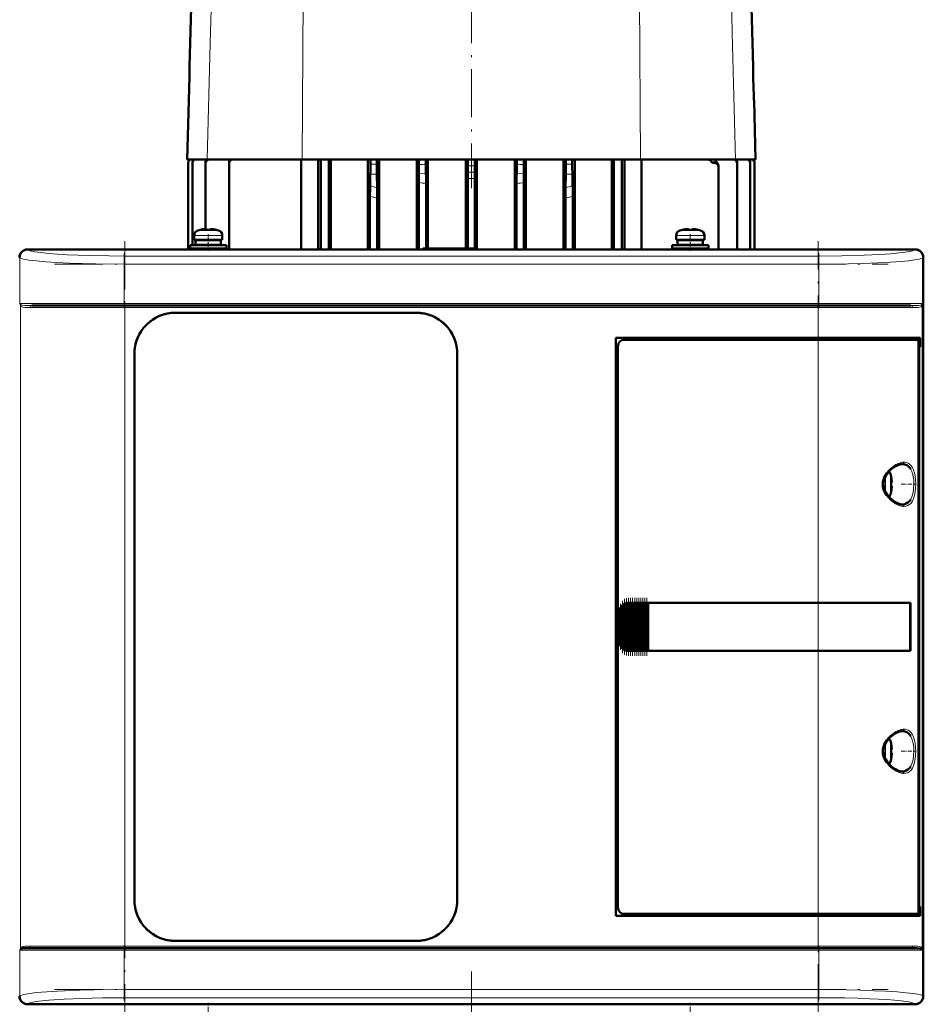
# Model space of a CAD drawing. Extents: x -1358 to 1757, y -1516 to 612.
# Tile 60 of 82: x 184 to 409, y 146 to 391. Entities that reach past the tile are written whole.
import ezdxf

# ---------------------------------------------------------------- set-up
doc = ezdxf.new("R2010")
doc.units = 0
doc.linetypes.add('DASHDOT', pattern=[18.5, 12, -3, 0.5, -3])

msp = doc.modelspace()

# ---------------------------------------------------------------- linework, layer by layer
at = {"color": 7, "linetype": 'DASHDOT', "lineweight": 18}
for p, q in [((296.78, 415.41), (296.78, 348.73)), ((210.49, 335.55), (210.49, 143.5)), ((383.09, 143.5), (383.09, 335.55)), ((193.03, 329.88), (400.56, 329.88)), ((400.56, 320.03), (193.02, 320.03)), ((193.23, 319.03), (400.35, 319.03)), ((400.35, 160.03), (193.23, 160.03)), ((193.03, 159.03), (400.56, 159.03)), ((296.79, 153.71), (296.79, 55.63)), ((193.03, 149.18), (400.56, 149.18))]:
    msp.add_line(p, q, dxfattribs=at)
at = {"color": 7, "lineweight": 50}
for p, q in [((227.26, 402.86), (226.64, 379.06)), ((366.3, 402.86), (366.93, 379.06)), ((226.42, 370.48), (226.03, 355.88)), ((367.15, 370.48), (367.53, 355.88)), ((226.03, 355.88), (231.03, 355.88)), ((231.03, 355.88), (254.65, 355.88)), ((254.43, 333.53), (254.43, 355.88)), ((254.65, 355.88), (271.65, 355.88)), ((258.65, 333.53), (258.65, 355.88)), ((259.28, 355.88), (259.28, 333.53)), ((261.28, 333.53), (261.28, 355.88)), ((261.82, 333.53), (261.82, 355.88)), ((271.01, 333.53), (271.01, 355.88)), ((271.65, 355.88), (271.66, 355.88)), ((273.24, 355.88), (271.65, 355.88)), ((271.65, 355.88), (271.65, 355.88)), ((271.66, 355.88), (273.23, 355.88)), ((271.66, 355.88), (271.66, 354.72)), ((273.23, 355.88), (273.23, 354.72)), ((273.24, 355.88), (273.23, 355.88)), ((273.24, 355.88), (283.75, 355.88)), ((273.24, 355.88), (273.24, 355.88)), ((273.83, 333.53), (273.83, 355.88)), ((283.23, 344.52), (283.23, 355.88)), ((283.75, 355.9), (283.75, 355.89)), ((283.75, 355.9), (283.75, 355.88)), ((285.48, 355.9), (283.75, 355.9)), ((283.75, 355.89), (285.47, 355.89)), ((283.75, 355.89), (283.75, 354.69)), ((285.48, 355.9), (285.47, 355.89)), ((285.47, 355.89), (285.47, 354.71)), ((285.48, 355.9), (285.48, 355.88)), ((285.48, 355.88), (295.89, 355.88)), ((285.98, 333.78), (285.98, 355.88)), ((295.41, 333.78), (295.41, 355.88)), ((295.89, 355.9), (295.9, 355.9)), ((295.89, 355.9), (295.89, 355.88)), ((295.89, 355.9), (297.67, 355.9)), ((297.67, 355.9), (295.9, 355.9)), ((295.9, 355.9), (295.9, 354.29)), ((297.67, 355.9), (297.67, 354.29)), ((297.67, 355.9), (297.67, 355.9)), ((297.67, 355.9), (297.67, 355.88)), ((297.67, 355.88), (308.09, 355.88)), ((298.15, 333.52), (298.15, 355.88)), ((307.58, 333.53), (307.58, 355.88)), ((308.09, 355.9), (308.09, 355.89)), ((308.09, 355.9), (308.09, 355.88)), ((308.09, 355.9), (309.82, 355.9)), ((308.09, 355.89), (309.81, 355.89)), ((308.09, 355.89), (308.09, 354.71)), ((309.82, 355.9), (309.81, 355.89)), ((309.81, 355.89), (309.81, 354.69)), ((309.82, 355.9), (309.82, 355.88)), ((309.82, 355.88), (320.33, 355.88)), ((310.34, 333.53), (310.34, 355.88)), ((319.73, 333.53), (319.73, 355.88)), ((320.33, 355.88), (320.34, 355.88)), ((320.33, 355.88), (320.33, 355.88)), ((320.33, 355.88), (321.92, 355.88)), ((320.34, 355.88), (321.91, 355.88)), ((320.34, 355.88), (320.34, 354.72)), ((321.91, 355.88), (321.91, 354.72)), ((321.92, 355.88), (321.91, 355.88)), ((321.92, 355.88), (321.92, 355.88)), ((321.92, 355.88), (338.91, 355.88)), ((322.55, 333.53), (322.55, 355.88)), ((331.74, 333.53), (331.74, 355.88)), ((332.28, 333.53), (332.28, 355.88)), ((334.28, 355.88), (334.28, 333.53)), ((334.92, 355.88), (334.92, 333.53)), ((338.91, 355.88), (362.53, 355.88)), ((339.14, 333.53), (339.14, 355.88)), ((362.53, 355.88), (367.53, 355.88)), ((226.28, 333.53), (226.28, 355.01)), ((226.28, 355.01), (226.28, 355.01)), ((227.34, 355.07), (227.34, 354.95)), ((227.34, 334.58), (227.34, 354.95)), ((230.62, 354.92), (230.62, 355.14)), ((230.62, 338.58), (230.62, 354.92)), ((236.47, 354.91), (236.47, 355.22)), ((236.47, 333.53), (236.47, 354.91)), ((357.12, 355.05), (357.19, 355.05)), ((358.28, 354.06), (358.28, 354.34)), ((358.28, 333.53), (358.28, 354.06)), ((362.95, 354.92), (362.95, 355.14)), ((362.95, 333.53), (362.95, 354.92)), ((366.22, 355.07), (366.22, 354.95)), ((366.22, 333.53), (366.22, 354.95)), ((367.28, 355.01), (367.28, 355.01)), ((367.28, 333.53), (367.28, 355.01)), ((271.63, 352.22), (271.57, 349.35)), ((273.25, 352.22), (273.32, 348.93)), ((295.88, 351.17), (295.88, 333.78)), ((297.68, 351.17), (297.68, 333.78)), ((320.31, 352.22), (320.25, 348.93)), ((321.93, 352.22), (321.99, 349.35)), ((283.72, 333.53), (283.72, 350.14)), ((285.51, 333.78), (285.51, 349.94)), ((308.05, 349.94), (308.05, 333.53)), ((309.85, 350.14), (309.85, 333.53)), ((271.55, 333.53), (271.55, 346.71)), ((273.34, 333.53), (273.34, 346.29)), ((320.22, 346.29), (320.22, 333.53)), ((322.02, 346.71), (322.02, 333.53)), ((283.22, 344.15), (283.23, 344.52)), ((283.23, 341.89), (283.22, 342.26)), ((283.23, 333.53), (283.23, 341.89)), ((229.37, 338.41), (229.36, 338.42)), ((230.79, 338.41), (230.79, 338.56)), ((231.79, 338.41), (231.79, 338.56)), ((233.22, 338.42), (233.21, 338.41)), ((349.37, 338.41), (349.36, 338.42)), ((350.79, 338.41), (350.79, 338.56)), ((351.79, 338.41), (351.79, 338.56)), ((353.22, 338.42), (353.21, 338.41)), ((227.79, 337.01), (227.79, 335.88)), ((234.79, 337.01), (234.79, 335.88)), ((347.79, 337.01), (347.79, 335.88)), ((354.79, 337.01), (354.79, 335.88)), ((186.29, 333.53), (194.14, 333.53)), ((407.27, 333.5), (186.31, 333.5)), ((194.14, 333.53), (194.15, 333.5)), ((194.14, 333.52), (198.44, 333.52)), ((198.44, 333.53), (296.14, 333.53)), ((198.44, 333.5), (198.44, 333.53)), ((226.79, 334.58), (231.29, 334.58)), ((226.79, 334.58), (226.79, 333.78)), ((226.79, 333.78), (231.29, 333.78)), ((227.34, 333.53), (227.34, 333.78)), ((231.29, 335.88), (227.79, 335.88)), ((228.14, 335.78), (231.29, 335.78)), ((228.14, 334.68), (228.14, 335.78)), ((228.14, 334.68), (231.29, 334.68)), ((229.29, 335.78), (229.29, 335.88)), ((229.29, 334.58), (229.29, 334.68)), ((229.29, 333.53), (229.29, 333.78)), ((231.29, 335.88), (234.79, 335.88)), ((234.44, 335.78), (231.29, 335.78)), ((234.44, 334.68), (231.29, 334.68)), ((231.29, 334.58), (235.79, 334.58)), ((231.29, 333.78), (235.79, 333.78)), ((233.29, 335.88), (233.29, 335.78)), ((233.29, 334.68), (233.29, 334.58)), ((233.29, 333.78), (233.29, 333.53)), ((234.44, 335.78), (234.44, 334.68)), ((235.79, 334.58), (235.79, 333.78)), ((284.79, 333.78), (284.54, 333.53)), ((297.79, 333.78), (284.79, 333.78)), ((296.14, 333.53), (296.15, 333.5)), ((296.14, 333.52), (300.44, 333.52)), ((297.79, 333.78), (298.05, 333.52)), ((300.44, 333.53), (395.14, 333.53)), ((300.44, 333.5), (300.44, 333.53)), ((346.79, 334.58), (351.29, 334.58)), ((346.79, 334.58), (346.79, 333.78)), ((346.79, 333.78), (351.29, 333.78)), ((351.29, 335.88), (347.79, 335.88)), ((348.14, 335.78), (351.29, 335.78)), ((348.14, 334.68), (348.14, 335.78)), ((348.14, 334.68), (351.29, 334.68)), ((349.29, 335.78), (349.29, 335.88)), ((349.29, 334.58), (349.29, 334.68)), ((349.29, 333.53), (349.29, 333.78)), ((351.29, 335.88), (354.79, 335.88)), ((354.44, 335.78), (351.29, 335.78)), ((354.44, 334.68), (351.29, 334.68)), ((355.79, 334.58), (351.29, 334.58)), ((355.79, 333.78), (351.29, 333.78)), ((353.29, 335.88), (353.29, 335.78)), ((353.29, 334.68), (353.29, 334.58)), ((353.29, 333.78), (353.29, 333.53)), ((354.44, 335.78), (354.44, 334.68)), ((355.79, 334.58), (355.79, 333.78)), ((395.14, 333.53), (395.15, 333.5)), ((395.14, 333.52), (399.44, 333.52)), ((399.44, 333.53), (407.29, 333.53)), ((399.44, 333.5), (399.44, 333.53)), ((409.26, 147.55), (409.26, 331.5)), ((409.29, 331.53), (409.29, 323.68)), ((409.29, 323.68), (409.26, 323.67)), ((409.29, 323.68), (409.29, 319.38)), ((187.38, 319.53), (210.49, 319.53)), ((210.49, 319.53), (383.09, 319.53)), ((383.09, 319.53), (406.21, 319.53)), ((409.26, 319.38), (409.29, 319.38)), ((409.29, 319.38), (409.29, 245.68)), ((223.09, 317.73), (283.09, 317.73)), ((223.09, 317.73), (283.09, 317.73)), ((332.79, 167.53), (332.79, 311.53)), ((332.79, 311.53), (383.09, 311.53)), ((408.5, 311.53), (383.09, 311.53)), ((408.19, 311.53), (408.19, 311.03)), ((408.5, 309.23), (408.5, 311.53)), ((333.29, 309.53), (333.29, 169.52)), ((383.09, 311.03), (334.79, 311.03)), ((383.09, 311.03), (407.84, 311.03)), ((408.19, 311.03), (407.85, 311.03)), ((408.13, 168.99), (408.13, 310.06)), ((408.13, 309.23), (408.5, 309.23)), ((408.13, 309.19), (408.26, 309.19)), ((408.5, 309.23), (408.26, 309.19)), ((408.26, 309.19), (408.26, 169.86)), ((212.89, 171.53), (212.89, 307.53)), ((293.29, 307.53), (293.29, 171.53)), ((293.29, 307.53), (293.29, 171.53)), ((401.26, 276.95), (401.27, 276.96)), ((401.41, 275.53), (401.26, 275.53)), ((401.41, 274.53), (401.26, 274.53)), ((401.27, 273.1), (401.26, 273.1)), ((334.81, 245.23), (334.97, 245.32)), ((335.18, 233.64), (335.18, 245.42)), ((335.32, 245.45), (335.48, 245.49)), ((335.69, 245.52), (335.83, 245.53)), ((335.69, 233.53), (335.69, 245.52)), ((335.86, 245.53), (335.8, 245.53)), ((335.86, 245.53), (335.83, 245.53)), ((335.86, 245.53), (335.99, 245.53)), ((336.2, 245.53), (335.99, 245.53)), ((336.2, 233.53), (336.2, 245.53)), ((336.34, 245.53), (336.2, 245.53)), ((336.34, 245.53), (336.42, 245.53)), ((336.42, 245.53), (336.5, 245.53)), ((336.71, 245.53), (336.5, 245.53)), ((336.71, 233.53), (336.71, 245.53)), ((336.85, 245.53), (336.71, 245.53)), ((336.85, 245.53), (336.93, 245.53)), ((336.93, 245.53), (337.01, 245.53)), ((337.22, 245.53), (337.01, 245.53)), ((337.22, 233.53), (337.22, 245.53)), ((337.36, 245.53), (337.22, 245.53)), ((337.36, 245.53), (337.44, 245.53)), ((337.44, 245.53), (337.52, 245.53)), ((337.73, 245.53), (337.52, 245.53)), ((337.73, 233.53), (337.73, 245.53)), ((337.87, 245.53), (337.73, 245.53)), ((337.87, 245.53), (337.95, 245.53)), ((337.95, 245.53), (338.03, 245.53)), ((338.24, 245.53), (338.03, 245.53)), ((338.24, 233.53), (338.24, 245.53)), ((338.38, 245.53), (338.24, 245.53)), ((338.38, 245.53), (338.46, 245.53)), ((338.46, 245.53), (338.54, 245.53)), ((338.75, 245.53), (338.54, 245.53)), ((338.75, 233.53), (338.75, 245.53)), ((338.89, 245.53), (338.75, 245.53)), ((338.89, 245.53), (338.97, 245.53)), ((338.97, 245.53), (339.05, 245.53)), ((339.26, 245.53), (339.05, 245.53)), ((339.26, 233.53), (339.26, 245.53)), ((339.4, 245.53), (339.26, 245.53)), ((339.4, 245.53), (339.48, 245.53)), ((339.48, 245.53), (339.56, 245.53)), ((339.77, 245.53), (339.56, 245.53)), ((339.77, 233.53), (339.77, 245.53)), ((339.91, 245.53), (339.77, 245.53)), ((339.91, 245.53), (339.99, 245.53)), ((339.99, 245.53), (340.07, 245.53)), ((340.28, 245.53), (340.07, 245.53)), ((340.28, 233.53), (340.28, 245.53)), ((340.42, 245.53), (340.28, 245.53)), ((340.42, 245.53), (340.49, 245.53)), ((340.49, 245.53), (340.58, 245.53)), ((340.75, 245.53), (340.58, 245.53)), ((340.75, 245.53), (340.75, 233.53)), ((340.79, 245.53), (340.75, 245.53)), ((340.79, 245.53), (383.09, 245.53)), ((340.82, 245.5), (340.79, 245.53)), ((340.82, 245.5), (383.09, 245.5)), ((340.82, 233.55), (340.82, 245.5)), ((340.82, 245.5), (383.09, 245.5)), ((406.08, 245.53), (383.09, 245.53)), ((385.06, 245.5), (383.09, 245.5)), ((385.03, 245.5), (383.09, 245.5)), ((389.46, 245.5), (385.03, 245.5)), ((392.15, 245.5), (389.46, 245.5)), ((399.74, 245.49), (392.81, 245.5)), ((406.08, 245.53), (405.76, 245.47)), ((406.01, 233.58), (406.01, 245.47)), ((406.08, 245.53), (406.08, 233.53)), ((409.29, 245.68), (409.26, 245.67)), ((409.29, 245.68), (409.29, 241.38)), ((333.79, 235.53), (333.79, 243.53)), ((334.16, 234.43), (334.16, 244.62)), ((334.3, 244.79), (334.46, 244.95)), ((334.67, 233.9), (334.67, 245.15)), ((409.26, 241.38), (409.29, 241.38)), ((409.29, 241.38), (409.29, 159.68)), ((334.46, 234.1), (334.3, 234.26)), ((334.97, 233.74), (334.81, 233.82)), ((335.48, 233.56), (335.32, 233.6)), ((335.83, 233.53), (335.69, 233.53)), ((335.86, 233.53), (335.8, 233.53)), ((335.83, 233.53), (335.86, 233.53)), ((335.86, 233.53), (335.99, 233.53)), ((336.2, 233.53), (335.99, 233.53)), ((336.34, 233.53), (336.2, 233.53)), ((336.34, 233.53), (336.42, 233.53)), ((336.42, 233.53), (336.5, 233.53)), ((336.71, 233.53), (336.5, 233.53)), ((336.85, 233.53), (336.71, 233.53)), ((336.85, 233.53), (336.93, 233.53)), ((336.93, 233.53), (337.01, 233.53)), ((337.22, 233.53), (337.01, 233.53)), ((337.36, 233.53), (337.22, 233.53)), ((337.36, 233.53), (337.44, 233.53)), ((337.44, 233.53), (337.52, 233.53)), ((337.73, 233.53), (337.52, 233.53)), ((337.87, 233.53), (337.73, 233.53)), ((337.87, 233.53), (337.95, 233.53)), ((337.95, 233.53), (338.03, 233.53)), ((338.24, 233.53), (338.03, 233.53)), ((338.38, 233.53), (338.24, 233.53)), ((338.38, 233.53), (338.46, 233.53)), ((338.46, 233.53), (338.54, 233.53)), ((338.75, 233.53), (338.54, 233.53)), ((338.89, 233.53), (338.75, 233.53)), ((338.89, 233.53), (338.97, 233.53)), ((338.97, 233.53), (339.05, 233.53)), ((339.26, 233.53), (339.05, 233.53)), ((339.4, 233.53), (339.26, 233.53)), ((339.4, 233.53), (339.48, 233.53)), ((339.48, 233.53), (339.56, 233.53)), ((339.77, 233.53), (339.56, 233.53)), ((339.91, 233.53), (339.77, 233.53)), ((339.91, 233.53), (339.99, 233.53)), ((339.99, 233.53), (340.07, 233.53)), ((340.28, 233.53), (340.07, 233.53)), ((340.42, 233.53), (340.28, 233.53)), ((340.42, 233.53), (340.49, 233.53)), ((340.49, 233.53), (340.58, 233.53)), ((340.75, 233.53), (340.58, 233.53)), ((340.75, 233.53), (340.79, 233.53)), ((340.79, 233.53), (340.82, 233.55)), ((383.09, 233.53), (340.79, 233.53)), ((340.82, 233.55), (383.09, 233.55)), ((383.09, 233.55), (385.06, 233.55)), ((406.08, 233.53), (383.09, 233.53)), ((385.03, 233.55), (388.82, 233.55)), ((389.46, 233.55), (392.15, 233.55)), ((392.15, 233.55), (392.32, 233.55)), ((406.08, 233.53), (405.76, 233.58)), ((401.26, 210.45), (401.27, 210.46)), ((401.41, 209.03), (401.26, 209.03)), ((401.41, 208.03), (401.26, 208.03)), ((401.27, 206.6), (401.26, 206.6)), ((408.13, 169.86), (408.26, 169.86)), ((408.5, 169.83), (408.13, 169.83)), ((408.26, 169.86), (408.5, 169.83)), ((408.5, 167.53), (408.5, 169.83)), ((383.09, 167.53), (332.79, 167.53)), ((334.79, 168.03), (383.09, 168.03)), ((407.84, 168.03), (383.09, 168.03)), ((383.09, 167.53), (408.5, 167.53)), ((407.85, 168.03), (408.19, 168.03)), ((408.19, 168.03), (408.19, 167.53)), ((187.38, 159.53), (210.49, 159.53)), ((383.09, 159.53), (210.49, 159.53)), ((283.09, 161.33), (223.09, 161.33)), ((406.21, 159.53), (383.09, 159.53)), ((409.29, 159.68), (409.26, 159.67)), ((409.29, 159.68), (409.29, 155.38)), ((409.26, 155.38), (409.29, 155.38)), ((409.29, 155.38), (409.29, 147.53)), ((194.14, 145.53), (186.29, 145.53)), ((407.27, 145.55), (186.31, 145.55)), ((194.15, 145.55), (194.14, 145.53)), ((198.44, 145.53), (194.14, 145.53)), ((198.44, 145.53), (198.44, 145.55)), ((296.14, 145.53), (198.44, 145.53)), ((296.15, 145.55), (296.14, 145.53)), ((300.44, 145.53), (296.14, 145.53)), ((300.44, 145.53), (300.44, 145.55)), ((395.14, 145.53), (300.44, 145.53)), ((395.15, 145.55), (395.14, 145.53)), ((399.44, 145.53), (395.14, 145.53)), ((399.44, 145.53), (399.44, 145.55)), ((407.29, 145.53), (399.44, 145.53))]:
    msp.add_line(p, q, dxfattribs=at)
at = {"color": 7, "lineweight": 18}
for p, q in [((232.23, 402.86), (231.77, 384.83)), ((254.94, 402.86), (254.65, 355.88)), ((338.62, 402.86), (338.91, 355.88)), ((361.34, 402.86), (361.73, 387.48)), ((361.73, 387.48), (362.53, 355.88)), ((231.77, 384.83), (231.03, 355.88)), ((271.66, 354.72), (273.23, 354.72)), ((320.34, 354.72), (321.91, 354.72)), ((356.57, 355.35), (357.78, 355.35)), ((271.63, 352.22), (273.25, 352.22)), ((285.49, 352.34), (283.74, 352.43)), ((297.67, 352.73), (295.89, 352.73)), ((309.83, 352.43), (308.07, 352.34)), ((320.31, 352.22), (321.93, 352.22)), ((227.79, 337.01), (231.26, 337.01)), ((228.72, 338.25), (231.27, 338.25)), ((231.26, 337.01), (231.29, 337.01)), ((231.27, 338.25), (231.29, 338.25)), ((231.29, 338.25), (233.86, 338.25)), ((231.29, 337.01), (234.79, 337.01)), ((347.79, 337.01), (351.26, 337.01)), ((348.72, 338.25), (351.27, 338.25)), ((351.26, 337.01), (351.29, 337.01)), ((351.27, 338.25), (351.29, 338.25)), ((351.29, 338.25), (353.86, 338.25)), ((351.29, 337.01), (354.79, 337.01)), ((186.31, 333.5), (186.38, 333.43)), ((407.2, 333.43), (407.27, 333.5)), ((184.38, 331.44), (184.32, 331.5)), ((184.38, 320.03), (184.38, 331.44)), ((210.32, 331.87), (383.26, 331.87)), ((210.32, 331.87), (210.32, 329.88)), ((383.26, 331.87), (383.26, 329.88)), ((409.26, 331.5), (409.2, 331.44)), ((409.2, 331.44), (409.2, 320.03)), ((210.32, 329.88), (210.32, 320.03)), ((383.26, 329.88), (210.32, 329.88)), ((383.26, 329.88), (383.26, 320.03)), ((210.32, 320.03), (184.38, 320.03)), ((184.56, 319.55), (184.56, 159.51)), ((186.92, 319.03), (210.49, 319.03)), ((210.32, 320.03), (383.26, 320.03)), ((210.32, 319.53), (210.32, 320.03)), ((210.49, 319.03), (210.49, 319.53)), ((383.09, 319.03), (210.49, 319.03)), ((210.49, 319.03), (210.49, 160.03)), ((383.09, 319.53), (383.09, 319.03)), ((383.09, 311.53), (383.09, 319.03)), ((383.09, 319.03), (406.66, 319.03)), ((400.98, 320.03), (383.26, 320.03)), ((383.26, 319.53), (383.26, 320.03)), ((409.2, 320.03), (400.98, 320.03)), ((409.02, 159.51), (409.02, 319.55)), ((383.09, 311.53), (383.09, 311.03)), ((383.09, 245.53), (383.09, 311.03)), ((404.06, 280.03), (404.1, 280.03)), ((401.11, 277.6), (401.11, 275.05)), ((406.15, 278.8), (406.19, 278.72)), ((399.86, 276.89), (399.86, 275.06)), ((399.86, 275.06), (399.86, 275.03)), ((399.86, 275.03), (399.86, 273.16)), ((401.11, 275.05), (401.11, 275.03)), ((401.11, 275.03), (401.11, 272.46)), ((404.11, 270.03), (404.06, 270.03)), ((406.19, 271.33), (406.15, 271.27)), ((334.81, 233.82), (334.81, 245.23)), ((334.97, 245.32), (334.97, 233.74)), ((335.32, 233.6), (335.32, 245.45)), ((335.48, 245.49), (335.48, 233.56)), ((335.83, 245.53), (335.83, 233.53)), ((335.99, 233.53), (335.99, 245.53)), ((336.34, 245.53), (336.34, 233.53)), ((336.5, 245.53), (336.5, 233.53)), ((336.85, 245.53), (336.85, 233.53)), ((337.01, 245.53), (337.01, 233.53)), ((337.36, 245.53), (337.36, 233.53)), ((337.52, 245.53), (337.52, 233.53)), ((337.87, 245.53), (337.87, 233.53)), ((338.03, 233.53), (338.03, 245.53)), ((338.38, 245.53), (338.38, 233.53)), ((338.54, 245.53), (338.54, 233.53)), ((338.89, 245.53), (338.89, 233.53)), ((339.05, 245.53), (339.05, 233.53)), ((339.4, 245.53), (339.4, 233.53)), ((339.56, 233.53), (339.56, 245.53)), ((339.91, 245.53), (339.91, 233.53)), ((340.07, 245.53), (340.07, 233.53)), ((340.42, 233.53), (340.42, 245.53)), ((340.58, 245.53), (340.58, 233.53)), ((383.09, 245.5), (383.09, 245.53)), ((383.09, 245.5), (383.09, 233.55)), ((333.84, 243.53), (333.79, 243.53)), ((333.84, 243.53), (333.84, 235.53)), ((334.01, 234.73), (334.01, 244.32)), ((334.3, 244.79), (334.3, 234.26)), ((334.46, 234.1), (334.46, 244.95)), ((333.84, 235.53), (333.79, 235.53)), ((383.09, 233.53), (383.09, 233.55)), ((383.09, 168.03), (383.09, 233.53)), ((404.06, 213.53), (404.1, 213.53)), ((401.11, 211.1), (401.11, 208.55)), ((406.15, 212.3), (406.19, 212.22)), ((399.86, 210.39), (399.86, 208.56)), ((399.86, 208.56), (399.86, 208.53)), ((399.86, 208.53), (399.86, 206.66)), ((401.11, 208.55), (401.11, 208.53)), ((401.11, 208.53), (401.11, 205.96)), ((404.11, 203.53), (404.06, 203.53)), ((406.19, 204.83), (406.15, 204.77)), ((383.09, 168.03), (383.09, 167.53)), ((383.09, 160.03), (383.09, 167.53)), ((210.49, 160.03), (186.92, 160.03)), ((210.32, 159.03), (210.32, 159.53)), ((210.49, 160.03), (383.09, 160.03)), ((210.49, 160.03), (210.49, 159.53)), ((406.66, 160.03), (383.09, 160.03)), ((383.09, 160.03), (383.09, 159.53)), ((383.26, 159.53), (383.26, 159.03)), ((184.38, 159.03), (192.61, 159.03)), ((184.38, 147.61), (184.38, 159.03)), ((192.61, 159.03), (210.32, 159.03)), ((383.26, 159.03), (210.32, 159.03)), ((210.32, 159.03), (210.32, 149.18)), ((383.26, 159.03), (383.26, 149.18)), ((383.26, 159.03), (409.2, 159.03)), ((409.2, 159.03), (409.2, 147.61)), ((184.32, 147.55), (184.38, 147.61)), ((210.32, 149.18), (383.26, 149.18)), ((210.32, 147.18), (210.32, 149.18)), ((383.26, 147.18), (210.32, 147.18)), ((383.26, 149.18), (383.26, 147.18)), ((409.2, 147.61), (409.26, 147.55)), ((186.38, 145.62), (186.31, 145.55)), ((407.27, 145.55), (407.2, 145.62))]:
    msp.add_line(p, q, dxfattribs=at)
at = {"color": 7, "linetype": 'DASHDOT', "lineweight": 18, "ltscale": 0.006754}
msp.add_line((226.66, 374.78), (226.39, 374.78), dxfattribs=at)
at = {"color": 7, "linetype": 'DASHDOT', "lineweight": 18, "ltscale": 0.006738}
msp.add_line((366.9, 374.78), (367.17, 374.78), dxfattribs=at)
at = {"color": 7, "linetype": 'DASHDOT', "lineweight": 18, "ltscale": 0.00078125}
msp.add_line((230.29, 338.55), (230.29, 338.59), dxfattribs=at)
at = {"color": 7, "linetype": 'DASHDOT', "lineweight": 18, "ltscale": 0.000927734}
for p, q in [((232.29, 338.55), (232.29, 338.59)), ((352.29, 338.55), (352.29, 338.59))]:
    msp.add_line(p, q, dxfattribs=at)
at = {"color": 7, "linetype": 'DASHDOT', "lineweight": 18, "ltscale": 0.000782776}
msp.add_line((350.29, 338.55), (350.29, 338.59), dxfattribs=at)
at = {"color": 7, "linetype": 'DASHDOT', "lineweight": 18, "ltscale": 0.104372}
for p, q in [((231.29, 337.35), (231.29, 333.18)), ((351.29, 337.35), (351.29, 333.18))]:
    msp.add_line(p, q, dxfattribs=at)
at = {"color": 7, "linetype": 'DASHDOT', "lineweight": 18, "ltscale": 0.342404}
for p, q in [((210.32, 332.58), (210.32, 318.89)), ((383.26, 332.58), (383.26, 318.89))]:
    msp.add_line(p, q, dxfattribs=at)
at = {"color": 7, "linetype": 'DASHDOT', "lineweight": 18, "ltscale": 0.000941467}
for p, q in [((401.41, 276.03), (401.45, 276.03)), ((401.41, 209.53), (401.45, 209.53))]:
    msp.add_line(p, q, dxfattribs=at)
at = {"color": 7, "linetype": 'DASHDOT', "lineweight": 18, "ltscale": 0.08656}
for p, q in [((403.78, 275.03), (407.24, 275.03)), ((403.78, 208.53), (407.24, 208.53))]:
    msp.add_line(p, q, dxfattribs=at)
at = {"color": 7, "linetype": 'DASHDOT', "lineweight": 18, "ltscale": 0.000793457}
for p, q in [((401.41, 274.03), (401.44, 274.03)), ((401.41, 207.53), (401.44, 207.53))]:
    msp.add_line(p, q, dxfattribs=at)
at = {"color": 7, "linetype": 'DASHDOT', "lineweight": 18, "ltscale": 0.287631}
msp.add_line((333.94, 233.77), (333.94, 245.28), dxfattribs=at)
at = {"color": 7, "linetype": 'DASHDOT', "lineweight": 18, "ltscale": 0.325663}
msp.add_line((334.38, 233.01), (334.38, 246.04), dxfattribs=at)
at = {"color": 7, "linetype": 'DASHDOT', "lineweight": 18, "ltscale": 0.34739}
msp.add_line((334.89, 232.58), (334.89, 246.47), dxfattribs=at)
at = {"color": 7, "linetype": 'DASHDOT', "lineweight": 18, "ltscale": 0.357763}
msp.add_line((335.4, 232.37), (335.4, 246.68), dxfattribs=at)
at = {"color": 7, "linetype": 'DASHDOT', "lineweight": 18, "ltscale": 0.36}
for p, q in [((335.91, 232.33), (335.91, 246.73)), ((336.42, 232.33), (336.42, 246.73)), ((336.93, 232.33), (336.93, 246.73)), ((337.44, 232.33), (337.44, 246.73)), ((337.96, 232.33), (337.96, 246.73)), ((338.47, 232.33), (338.47, 246.73)), ((338.98, 232.33), (338.98, 246.73)), ((339.49, 232.33), (339.49, 246.73)), ((340, 232.33), (340, 246.73)), ((340.5, 232.33), (340.5, 246.73))]:
    msp.add_line(p, q, dxfattribs=at)
at = {"color": 7, "linetype": 'DASHDOT', "lineweight": 18, "ltscale": 0.34239}
for p, q in [((210.32, 160.17), (210.32, 146.47)), ((383.26, 160.17), (383.26, 146.47))]:
    msp.add_line(p, q, dxfattribs=at)
at = {"color": 7, "linetype": 'DASHDOT', "lineweight": 18, "ltscale": 0.104369}
for p, q in [((231.29, 141.7), (231.29, 145.87)), ((351.29, 141.7), (351.29, 145.87))]:
    msp.add_line(p, q, dxfattribs=at)
at = {"color": 7, "lineweight": 50}
for points in [[(356.57, 355.35), (356.34, 355.64), (356.01, 355.85), (355.93, 355.88)], [(356.57, 355.35), (356.69, 355.21), (356.85, 355.1), (357.12, 355.05)], [(230.79, 338.56), (230.79, 338.56), (230.79, 338.56), (230.78, 338.57), (230.76, 338.57), (230.71, 338.58), (230.57, 338.58), (230.29, 338.56)], [(230.79, 338.56), (230.79, 338.56), (230.79, 338.56), (230.78, 338.57), (230.74, 338.58)], [(231.79, 338.56), (231.79, 338.56), (231.79, 338.56), (231.8, 338.57), (231.82, 338.57), (231.88, 338.58), (232.29, 338.56)], [(350.79, 338.56), (350.79, 338.56), (350.79, 338.56), (350.78, 338.57), (350.76, 338.57), (350.71, 338.58), (350.57, 338.58), (350.29, 338.56)], [(350.79, 338.56), (350.79, 338.56), (350.79, 338.56), (350.78, 338.57), (350.74, 338.58)], [(351.79, 338.56), (351.79, 338.56), (351.79, 338.56), (351.8, 338.57), (351.82, 338.57), (351.88, 338.58), (352.29, 338.56)], [(408.13, 310.06), (408.1, 310.5), (408.01, 310.85), (407.93, 310.99), (407.88, 311.02), (407.84, 311.03)], [(400.39, 277.75), (400.99, 278.44), (401.73, 279.09), (402.49, 279.57), (403.19, 279.87), (403.77, 280.01), (404.06, 280.03)], [(404.1, 280.03), (404.66, 279.96), (405.18, 279.76), (405.64, 279.43), (405.91, 279.14), (406.15, 278.8)], [(400.13, 272.26), (399.71, 272.97), (399.42, 273.71), (399.25, 274.47), (399.22, 275.04), (399.25, 275.6), (399.37, 276.17), (399.55, 276.72), (399.81, 277.27), (400.13, 277.79)], [(400.39, 272.3), (399.94, 273), (399.65, 273.67), (399.46, 274.41), (399.41, 275.15), (399.5, 275.88), (399.75, 276.65), (400.16, 277.41), (400.39, 277.75)], [(401.41, 276.03), (401.44, 275.7), (401.43, 275.58), (401.42, 275.54), (401.42, 275.53), (401.42, 275.53), (401.42, 275.53), (401.41, 275.53)], [(401.43, 275.74), (401.43, 275.56), (401.42, 275.54), (401.42, 275.53), (401.42, 275.53), (401.42, 275.53), (401.41, 275.53)], [(404.06, 270.03), (403.51, 270.09), (402.88, 270.29), (402.18, 270.66), (401.43, 271.2), (400.72, 271.9), (400.39, 272.3)], [(401.43, 274.31), (401.43, 274.46), (401.43, 274.51), (401.42, 274.52), (401.42, 274.52), (401.41, 274.53), (401.41, 274.53)], [(401.41, 274.03), (401.43, 274.22), (401.43, 274.46), (401.42, 274.51), (401.42, 274.52), (401.42, 274.53), (401.41, 274.53), (401.41, 274.53)], [(406.15, 271.27), (405.83, 270.82), (405.46, 270.47), (405.04, 270.23), (404.71, 270.11), (404.11, 270.03)], [(406.01, 245.47), (395.32, 245.5), (385.06, 245.5)], [(385.06, 233.55), (403.42, 233.57), (406.01, 233.58)], [(400.39, 211.25), (400.99, 211.94), (401.73, 212.59), (402.49, 213.07), (403.19, 213.37), (403.77, 213.51), (404.06, 213.53)], [(404.1, 213.53), (404.66, 213.46), (405.18, 213.26), (405.64, 212.93), (405.91, 212.64), (406.15, 212.3)], [(400.13, 205.76), (399.71, 206.47), (399.42, 207.21), (399.25, 207.97), (399.22, 208.54), (399.25, 209.1), (399.37, 209.67), (399.55, 210.22), (399.81, 210.77), (400.13, 211.29)], [(400.39, 205.8), (399.94, 206.5), (399.65, 207.17), (399.46, 207.91), (399.41, 208.65), (399.5, 209.38), (399.75, 210.15), (400.16, 210.91), (400.39, 211.25)], [(401.41, 209.53), (401.44, 209.2), (401.43, 209.08), (401.42, 209.04), (401.42, 209.03), (401.42, 209.03), (401.42, 209.03), (401.41, 209.03)], [(401.43, 209.24), (401.43, 209.06), (401.42, 209.04), (401.42, 209.03), (401.42, 209.03), (401.42, 209.03), (401.41, 209.03)], [(401.43, 207.81), (401.43, 207.96), (401.43, 208.01), (401.42, 208.02), (401.42, 208.02), (401.41, 208.03), (401.41, 208.03)], [(401.41, 207.53), (401.43, 207.72), (401.43, 207.96), (401.42, 208.01), (401.42, 208.02), (401.42, 208.03), (401.41, 208.03), (401.41, 208.03)], [(404.06, 203.53), (403.51, 203.59), (402.88, 203.79), (402.18, 204.16), (401.43, 204.7), (400.72, 205.4), (400.39, 205.8)], [(406.15, 204.77), (405.83, 204.32), (405.46, 203.97), (405.04, 203.73), (404.71, 203.61), (404.11, 203.53)], [(407.84, 168.03), (407.9, 168.04), (407.94, 168.07), (408, 168.18), (408.09, 168.5), (408.13, 168.99)], [(184.62, 159.27), (184.8, 159.36), (184.95, 159.4), (185.33, 159.47), (186.21, 159.51), (187.38, 159.53)], [(406.21, 159.53), (407.67, 159.5), (408.46, 159.44), (408.65, 159.4), (408.96, 159.27)]]:
    msp.add_lwpolyline(points, dxfattribs=at)
at = {"color": 7, "lineweight": 18}
for points in [[(210.32, 329.88), (203.29, 329.94), (199.9, 330.02), (196.64, 330.13), (193.6, 330.27), (190.83, 330.45), (188.56, 330.64), (186.7, 330.86), (185.72, 331.01), (184.99, 331.18), (184.51, 331.35), (184.38, 331.44)], [(210.32, 331.87), (206.66, 331.89), (201.66, 331.99), (196.2, 332.2), (192.56, 332.42), (190.92, 332.56), (188.87, 332.8), (188.15, 332.91), (187.33, 333.07), (186.91, 333.18), (186.52, 333.34), (186.38, 333.43)], [(383.26, 331.87), (389.04, 331.92), (394.55, 332.07), (398.49, 332.25), (401.09, 332.43), (403.27, 332.63), (404.77, 332.81), (405.91, 333), (406.58, 333.15), (407.02, 333.32), (407.2, 333.43)], [(409.2, 331.44), (409.02, 331.33), (408.72, 331.22), (408.3, 331.11), (407.16, 330.9), (405.64, 330.7), (403.78, 330.53), (399.78, 330.26), (394.29, 330.04), (390.71, 329.95), (383.26, 329.88)], [(187.38, 319.53), (186.37, 319.54), (185.57, 319.58), (184.96, 319.66), (184.74, 319.72), (184.62, 319.79)], [(185.17, 319.15), (184.86, 319.25), (184.74, 319.32)], [(186.92, 319.03), (186.02, 319.05), (185.64, 319.08), (185.17, 319.15)], [(408.96, 319.79), (408.68, 319.67), (408.06, 319.58), (407.43, 319.55), (406.21, 319.53)], [(408.41, 319.15), (407.94, 319.08), (407.56, 319.05), (406.66, 319.03)], [(408.85, 319.32), (408.73, 319.25), (408.41, 319.15)], [(400.13, 277.79), (400.57, 278.36), (401.08, 278.9), (401.36, 279.15), (402.14, 279.73), (402.48, 279.93), (403.03, 280.2)], [(404.48, 280.53), (404.8, 280.51), (405.11, 280.44), (405.51, 280.29), (405.88, 280.05), (406.22, 279.72), (406.57, 279.23)], [(406.19, 278.72), (406.45, 278.17), (406.7, 277.34), (406.78, 276.96), (406.9, 276.04), (406.95, 275.03)], [(406.57, 279.23), (406.87, 278.58), (407.1, 277.84), (407.27, 276.98), (407.38, 276.03), (407.41, 275.07), (407.38, 274.08), (407.28, 273.13), (407.11, 272.25), (406.87, 271.47), (406.57, 270.82)], [(406.95, 275.03), (406.88, 273.81), (406.77, 273.04), (406.69, 272.67), (406.47, 271.93), (406.19, 271.33)], [(406.57, 270.82), (406.23, 270.34), (405.84, 269.97), (405.4, 269.71), (404.95, 269.57), (404.48, 269.53)], [(400.13, 211.29), (400.57, 211.86), (401.08, 212.4), (401.36, 212.65), (402.14, 213.23), (402.48, 213.43), (403.03, 213.7)], [(404.48, 214.03), (404.8, 214.01), (405.11, 213.94), (405.51, 213.79), (405.88, 213.55), (406.22, 213.22), (406.57, 212.73)], [(406.19, 212.22), (406.45, 211.67), (406.7, 210.84), (406.78, 210.46), (406.9, 209.54), (406.95, 208.53)], [(406.57, 212.73), (406.87, 212.08), (407.1, 211.34), (407.27, 210.48), (407.38, 209.53), (407.41, 208.57), (407.38, 207.58), (407.28, 206.63), (407.11, 205.75), (406.87, 204.97), (406.57, 204.32)], [(406.95, 208.53), (406.88, 207.31), (406.77, 206.54), (406.69, 206.17), (406.47, 205.43), (406.19, 204.83)], [(406.57, 204.32), (406.23, 203.84), (405.84, 203.47), (405.4, 203.21), (404.95, 203.07), (404.48, 203.03)], [(184.74, 159.73), (185.02, 159.86), (185.17, 159.9)], [(185.17, 159.9), (185.64, 159.98), (186.02, 160.01), (186.92, 160.03)], [(406.66, 160.03), (407.56, 160.01), (407.94, 159.98), (408.41, 159.9)], [(408.41, 159.9), (408.63, 159.84), (408.84, 159.73)], [(184.38, 147.61), (184.57, 147.73), (184.86, 147.84), (185.28, 147.95), (186.42, 148.16), (187.95, 148.35), (189.8, 148.53), (193.8, 148.79), (199.29, 149.02), (202.87, 149.1), (210.32, 149.18)], [(210.32, 147.18), (204.98, 147.14), (199.8, 147.01), (195.45, 146.82), (191.57, 146.55), (189.91, 146.38), (188.49, 146.2), (187.59, 146.04), (186.91, 145.87), (186.5, 145.7), (186.38, 145.62)], [(383.26, 149.18), (390.29, 149.11), (393.68, 149.03), (396.94, 148.92), (399.98, 148.78), (402.75, 148.61), (405.02, 148.42), (406.88, 148.2), (407.86, 148.04), (408.59, 147.88), (409.07, 147.7), (409.2, 147.61)], [(407.2, 145.62), (406.99, 145.76), (406.62, 145.89), (406.1, 146.02), (405.09, 146.2), (403.82, 146.37), (402.13, 146.54), (400.24, 146.69), (396, 146.92), (392.95, 147.04), (389.77, 147.12), (383.26, 147.18)]]:
    msp.add_lwpolyline(points, dxfattribs=at)
at = {"color": 7, "lineweight": 50}
for centre, radius, start, end in [((46.8, 379.48), 179.84, 358.501, 359.4669), ((46.8, 379.48), 179.84, 358.501, 359.4669), ((45.79, 379.48), 180.85, 359.4697, 359.8674), ((45.71, 379.48), 180.93, 359.4697, 359.8673), ((547.78, 379.48), 180.85, 180.1326, 180.5303), ((547.86, 379.48), 180.93, 180.1327, 180.5302), ((546.76, 379.48), 179.84, 180.5331, 181.499), ((546.76, 379.48), 179.84, 180.5331, 181.499), ((46.33, 379.5), 180.31, 357.5346, 358.4994), ((46.34, 379.5), 180.3, 357.5345, 358.4994), ((547.24, 379.5), 180.31, 181.5007, 182.4654), ((547.23, 379.5), 180.3, 181.5006, 182.4655), ((44.56, 379.58), 182.08, 357.136, 357.5321), ((44.6, 379.58), 182.04, 357.136, 357.5322), ((549, 379.58), 182.08, 182.4679, 182.864), ((548.97, 379.58), 182.04, 182.4678, 182.864), ((227.28, 355.01), 1, 119.8653, 179.9932), ((227.28, 355.01), 1, 120.0877, 179.9919), ((228.35, 355.07), 1.01, 127.2113, 179.9947), ((228.34, 354.95), 0.999, 112.6812, 180.0302), ((231.66, 355.14), 1.05, 135.0842, 180.0191), ((231.62, 354.92), 0.999, 106.2059, 180.0179), ((237.67, 355.22), 1.21, 146.965, 179.7831), ((237.47, 354.91), 1.01, 106.4041, 179.9482), ((361.95, 354.92), 0.999, 359.9821, 73.7941), ((361.9, 355.14), 1.05, 359.9809, 44.9158), ((365.22, 354.95), 0.999, 359.9698, 67.3188), ((365.22, 355.07), 1.01, 0.0053, 52.7887), ((366.28, 355.01), 1, 0.0062, 60.1352), ((366.28, 355.01), 1, 0.0081, 59.9123), ((146.66, 354.64), 124.99, 358.8889, 0.035), ((399.52, 354.64), 126.29, 179.9652, 181.0994), ((154.19, 354.63), 129.56, 359.0262, 0.0241), ((414.08, 354.64), 128.61, 179.9712, 181.0274), ((158.94, 354.27), 136.96, 359.3554, 0.0072), ((434.63, 354.27), 136.96, 179.9928, 180.6446), ((179.49, 354.64), 128.6, 358.9726, 0.0288), ((439.37, 354.63), 129.56, 179.9759, 180.9738), ((194.05, 354.64), 126.29, 358.9006, 0.0348), ((446.9, 354.64), 124.99, 179.965, 181.1111), ((357.28, 354.06), 1, 0.0549, 95.2054), ((358.23, 355.58), 0.502, 206.4488, 228.4384), ((357.11, 354.34), 1.17, 0.1306, 47.8327), ((415.11, 350.2), 131.39, 179.0279, 180.0253), ((155.26, 350), 130.25, 359.9715, 1.0274), ((432.84, 351.19), 136.96, 179.3555, 180.0072), ((160.73, 351.19), 136.96, 359.9928, 0.6445), ((438.3, 350), 130.25, 178.9725, 180.0285), ((178.45, 350.2), 131.39, 359.9747, 0.9721), ((403.91, 346.8), 132.36, 178.8943, 180.0385), ((140.05, 346.37), 133.29, 359.965, 1.0978), ((453.53, 346.37), 133.31, 178.9023, 180.0349), ((189.67, 346.8), 132.35, 359.9614, 1.1058), ((415.8, 343.2), 132.58, 179.5905, 180.4091), ((231.29, 329.63), 9, 102.3778, 106.6015), ((231.29, 329.63), 8.99, 96.3897, 102.3492), ((231.29, 329.63), 8.99, 96.3893, 102.3497), ((230.75, 334.54), 4.04, 93.1681, 96.4904), ((231.29, 328.52), 9.9, 89.9998, 92.8943), ((231.29, 328.52), 9.9, 89.9998, 92.8943), ((231.29, 328.51), 9.9, 87.106, 89.9999), ((231.29, 328.51), 9.9, 87.106, 89.9999), ((231.83, 334.54), 4.04, 83.5188, 86.8258), ((231.29, 329.63), 8.99, 77.6503, 83.6107), ((231.29, 329.63), 8.99, 77.6503, 83.6107), ((231.29, 329.63), 9, 73.3984, 77.6222), ((351.29, 329.63), 9, 102.3778, 106.6015), ((351.29, 329.63), 8.99, 96.3897, 102.3492), ((351.29, 329.63), 8.99, 96.3893, 102.3497), ((350.73, 334.78), 3.8, 92.2845, 96.5812), ((351.29, 328.52), 9.9, 89.9998, 92.8943), ((351.29, 328.52), 9.9, 89.9998, 92.8943), ((351.29, 328.51), 9.9, 87.106, 89.9999), ((351.29, 328.51), 9.9, 87.106, 89.9999), ((351.83, 334.54), 4.04, 83.5188, 86.8258), ((351.29, 329.63), 8.99, 77.6503, 83.6107), ((351.29, 329.63), 8.99, 77.6503, 83.6107), ((351.29, 329.63), 9, 73.3984, 77.6222), ((229.09, 337.01), 1.3, 106.6015, 180), ((233.49, 337.01), 1.3, 0, 73.3984), ((349.09, 337.01), 1.3, 106.6015, 180), ((353.49, 337.01), 1.3, 0, 73.3984), ((407.29, 331.53), 2, 0.0019, 89.9981), ((223.09, 307.53), 10.2, 89.9994, 180.0006), ((223.09, 307.53), 10.2, 89.9964, 110.6188), ((283.09, 307.53), 10.2, 359.9994, 90.0006), ((283.09, 307.52), 10.2, 68.5862, 90.0017), ((223.1, 307.52), 10.21, 127.3888, 142.5021), ((283.08, 307.52), 10.21, 37.3869, 52.5006), ((283.41, 307.84), 9.75, 45.271, 47.7995), ((283.4, 307.84), 9.76, 42.0196, 44.7187), ((223.1, 307.52), 10.21, 158.5914, 179.9845), ((223.09, 307.53), 10.2, 158.5851, 180.0015), ((283.09, 307.53), 10.2, 359.9966, 20.6205), ((406.58, 317.79), 6.95, 281.3026, 283.4013), ((399.86, 277.23), 1.3, 16.6015, 47.3449), ((392.48, 275.03), 9, 12.3778, 16.6016), ((392.48, 275.03), 8.99, 6.3893, 12.3497), ((392.48, 275.03), 8.99, 6.3893, 12.3497), ((391.37, 275.03), 9.9, 357.106, 2.8938), ((391.37, 275.03), 9.9, 357.1058, 2.8956), ((399.86, 272.83), 1.3, 312.6467, 343.3985), ((392.48, 275.03), 9, 343.3984, 347.6222), ((392.48, 275.03), 8.99, 347.6508, 353.6103), ((392.48, 275.03), 8.99, 347.6503, 353.6107), ((335.92, 243.16), 2.35, 118.0492, 122.0459), ((335.81, 243.76), 1.77, 110.7187, 118.3943), ((335.92, 242.98), 2.55, 103.6061, 106.9099), ((335.83, 243.81), 1.71, 94.6829, 101.9834), ((335.95, 243.48), 2.11, 167.8165, 178.6973), ((336.23, 243.41), 2.4, 157.7792, 167.7124), ((335.93, 243.56), 2.06, 148.9704, 158.2673), ((335.79, 243.4), 2.04, 136.9534, 143.1617), ((335.83, 243.66), 1.89, 127.9225, 136.7729), ((335.93, 235.57), 2.09, 181.2163, 192.2146), ((336.31, 235.67), 2.48, 192.5872, 202.1762), ((335.93, 235.5), 2.06, 201.7327, 211.0296), ((335.79, 235.66), 2.04, 216.8383, 223.0466), ((335.83, 235.39), 1.89, 223.2271, 232.0775), ((335.92, 235.89), 2.35, 237.9541, 241.9508), ((335.81, 235.3), 1.77, 241.6057, 249.2813), ((335.92, 236.08), 2.55, 253.0901, 256.3939), ((335.83, 235.24), 1.71, 258.0166, 265.3171), ((399.86, 210.73), 1.3, 16.6015, 47.3449), ((392.48, 208.53), 9, 12.3778, 16.6016), ((392.48, 208.53), 8.99, 6.3893, 12.3497), ((392.48, 208.53), 8.99, 6.3893, 12.3497), ((391.37, 208.53), 9.9, 357.106, 2.8938), ((391.37, 208.53), 9.9, 357.1058, 2.8956), ((392.48, 208.53), 9, 343.3984, 347.6222), ((392.48, 208.53), 8.99, 347.6508, 353.6103), ((392.48, 208.53), 8.99, 347.6503, 353.6107), ((399.86, 206.33), 1.3, 312.6467, 343.3985), ((223.09, 171.53), 10.2, 179.9994, 270.0006), ((223.09, 171.53), 10.2, 179.9966, 200.6207), ((283.09, 171.53), 10.2, 269.9994, 0.0006), ((283.09, 171.53), 10.2, 338.5852, 0.0015), ((406.58, 161.26), 6.95, 76.5988, 78.6976), ((223.1, 171.53), 10.21, 217.3871, 232.5019), ((283.08, 171.53), 10.21, 307.3871, 322.5019), ((223.09, 171.53), 10.2, 248.5852, 270.0015), ((283.09, 171.53), 10.2, 269.9966, 290.6207)]:
    msp.add_arc(centre, radius, start, end, dxfattribs=at)
at = {"color": 7, "lineweight": 18}
for centre, radius, start, end in [((286.79, 179.05), 175.66, 90.4296, 90.9893), ((296.78, 217.52), 136.77, 89.6303, 90.3697), ((306.78, 179.04), 175.67, 89.0107, 89.5704), ((357.32, 356.27), 1.22, 272.6198, 298.3409), ((296.78, 457.69), 106.52, 269.5159, 270.4841), ((298.76, 457.4), 111.42, 255.8763, 256.7986), ((297, 458.05), 108.72, 262.9841, 263.9367), ((296.57, 458.05), 108.72, 276.0633, 277.0159), ((294.8, 457.4), 111.42, 283.2014, 284.1238), ((298.56, 459.12), 115.62, 256.4904, 257.4023), ((295.01, 459.13), 115.62, 282.5976, 283.5095), ((93.77, 343.2), 189.46, 359.6023, 0.3977), ((185.27, 320.68), 1.1, 216.3282, 234.0516), ((198.79, 324.99), 15.24, 198.9989, 200.9203), ((185.05, 319.54), 0.492, 149.8643, 179.2151), ((185.04, 319.75), 0.523, 202.7294, 234.4166), ((187.45, 319.03), 0.528, 138.5071, 180.4704), ((187.38, 319.09), 0.433, 90.6331, 138.6703), ((406.2, 319.09), 0.433, 41.3408, 89.3623), ((406.13, 319.03), 0.527, 359.5047, 41.4709), ((408.54, 319.75), 0.523, 305.573, 337.2571), ((408.31, 320.68), 1.1, 305.9492, 323.6704), ((408.53, 319.54), 0.492, 0.8497, 30.1599), ((394.79, 324.99), 15.24, 339.0795, 341.0013), ((404.68, 276.39), 4.15, 98.6386, 113.4614), ((404.44, 278.05), 2.48, 89.2584, 98.9171), ((403.88, 280.53), 0.598, 344.1695, 0.0866), ((405.72, 276.08), 6.77, 214.3253, 230.1489), ((405.74, 275.97), 6.7, 229.3786, 239.5375), ((405.1, 274.78), 5.35, 239.0877, 247.246), ((404.68, 273.66), 4.15, 246.5349, 261.3679), ((404.44, 272.01), 2.48, 261.0814, 270.7341), ((403.88, 269.53), 0.598, 359.9243, 15.8332), ((404.68, 209.89), 4.15, 98.6386, 113.4614), ((404.44, 211.55), 2.48, 89.2584, 98.9171), ((403.88, 214.03), 0.598, 344.1695, 0.0866), ((405.72, 209.58), 6.77, 214.3253, 230.1489), ((405.74, 209.47), 6.7, 229.3786, 239.5375), ((405.1, 208.28), 5.35, 239.0877, 247.246), ((404.68, 207.16), 4.15, 246.5349, 261.3679), ((404.44, 205.51), 2.48, 261.0814, 270.7341), ((403.88, 203.03), 0.598, 359.9243, 15.8332), ((198.79, 154.07), 15.24, 159.0795, 161.0013), ((185, 159.34), 0.472, 123.3932, 158.8378), ((185.05, 159.51), 0.492, 180.7849, 210.1357), ((187.45, 160.02), 0.528, 179.529, 221.481), ((187.38, 159.96), 0.433, 221.3324, 269.3679), ((406.2, 159.96), 0.433, 270.6333, 318.6759), ((406.13, 160.02), 0.528, 318.5121, 0.4702), ((408.58, 159.34), 0.471, 21.142, 56.6442), ((408.53, 159.51), 0.492, 329.8595, 359.2108), ((394.79, 154.07), 15.24, 18.9987, 20.9205), ((185.27, 158.37), 1.11, 125.9527, 143.6664), ((408.31, 158.37), 1.11, 36.3331, 54.0477)]:
    msp.add_arc(centre, radius, start, end, dxfattribs=at)
at = {"color": 7, "lineweight": 50}
for centre, major_axis, ratio, start_param, end_param in [((356.74, 354.95), (1.14, 0.01), 0.880858, 0.398608, 1.160188), ((186.29, 331.53), (-1.41, -1.41), 0.999973, 3.927005, 5.497773), ((186.32, 331.49), (1.42, -1.42), 0.995146, 2.358627, 3.924558), ((407.26, 331.49), (1.42, 1.42), 0.995146, 5.50022, 7.06615), ((334.79, 309.52), (1.06, -1.06), 0.997265, 2.357564, 3.925621), ((334.79, 309.52), (1.06, -1.06), 0.997265, 2.357564, 3.925621), ((335.8, 243.53), (-2.01, 0), 0.996195, 4.712389, 6.283185), ((335.8, 235.53), (2.01, 0), 0.996195, 3.141593, 4.712389), ((334.79, 169.53), (1.06, 1.06), 0.997265, 2.357564, 3.925621), ((334.79, 169.53), (1.06, 1.06), 0.997265, 2.357564, 3.925621), ((186.29, 147.53), (1.41, -1.41), 0.999973, 3.927005, 5.497773), ((186.32, 147.56), (1.42, 1.42), 0.995146, 2.358627, 3.924558), ((407.26, 147.56), (1.42, -1.42), 0.995146, 5.50022, 7.06615), ((407.29, 147.53), (1.41, 1.41), 0.999973, 3.927005, 5.497773)]:
    msp.add_ellipse(centre, major_axis=major_axis, ratio=ratio, start_param=start_param, end_param=end_param, dxfattribs=at)
at = {"color": 7, "lineweight": 18}
for centre, major_axis, ratio, start_param, end_param in [((186.38, 331.44), (-1.41, -1.41), 0.995146, 3.929424, 5.495354), ((407.2, 331.44), (1.41, -1.41), 0.995146, 0.787831, 2.353761), ((404.06, 280.53), (0, -0.5), 0.82263, 6.282749, 7.519795), ((404.06, 269.53), (0, -0.5), 0.822609, 1.904908, 3.141914), ((404.06, 214.03), (0, -0.5), 0.82263, 6.282749, 7.519795), ((404.06, 203.03), (0, -0.5), 0.822609, 1.904908, 3.141914), ((186.38, 147.61), (-1.41, 1.41), 0.995146, 0.787831, 2.353761), ((407.2, 147.61), (-1.41, -1.41), 0.995146, 0.787831, 2.353761)]:
    msp.add_ellipse(centre, major_axis=major_axis, ratio=ratio, start_param=start_param, end_param=end_param, dxfattribs=at)

doc.saveas('drawing.dxf')
